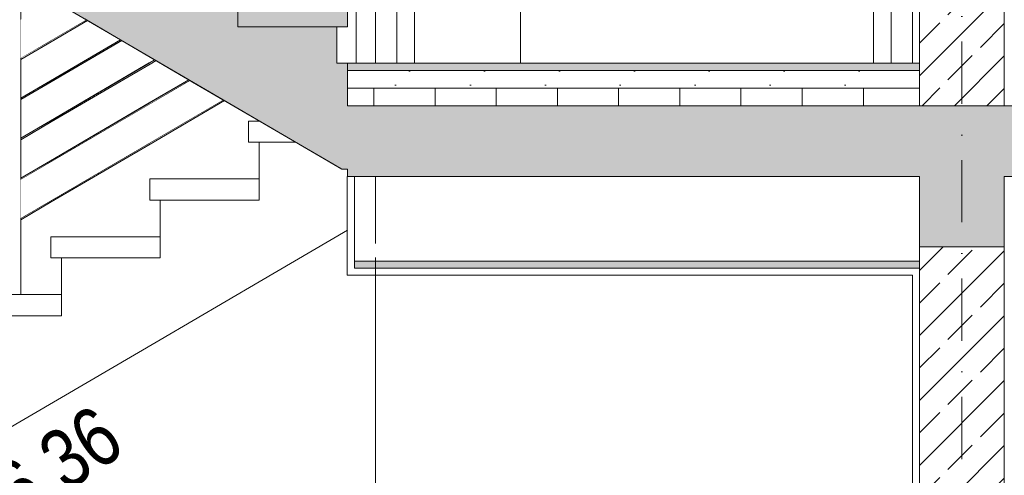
# Model space of a CAD drawing. Header units: millimetres. Extents: x -101298 to -58298, y 45839 to 66839.
# Tile 84 of 124: x -83015 to -80228, y 56103 to 57393. Entities that reach past the tile are written whole.
import ezdxf

# ---------------------------------------------------------------- set-up
doc = ezdxf.new("R2010")
doc.units = ezdxf.units.MM
doc.header["$MEASUREMENT"] = 0
doc.linetypes.add('Kropki i Kreski', pattern=[335.138881, 176.388884, -88.194442, 0, -70.555556])
doc.linetypes.add('Wipeout_Contour', pattern=[1000, 0, -1000])
for name, color, linetype in [('Nowe_Konstrukcja - Schody', 7, 'Continuous'), ('Nowe_Konstrukcja - Stropy', 7, 'Continuous'), ('Nowe_Konstrukcja - Ściany zew', 7, 'Continuous')]:
    doc.layers.add(name, color=color, linetype=linetype)
for name, color, linetype, lineweight, true_color in [('Nowe_Konstrukcja - Schody_Nr_pióra__101', 250, 'Continuous', 13, 0x333333), ('Nowe_Konstrukcja - Schody_Nr_pióra__116', 7, 'Continuous', 13, 0xcccccc), ('Nowe_Konstrukcja - Stropy_Nr_pióra__23', 7, 'Continuous', 13, 0x858585), ('Nowe_Konstrukcja - Stropy_Nr_pióra__81', 7, 'Continuous', 13, 0x6a6a6a)]:
    doc.layers.add(name, color=color, linetype=linetype, lineweight=lineweight, true_color=true_color)
for name, color, linetype, lineweight in [('Nowe_Konstrukcja - Schody_Nr_pióra__3', 7, 'Continuous', 13), ('Nowe_Konstrukcja - Stropy_Nr_pióra__21', 7, 'Continuous', 20), ('Nowe_Konstrukcja - Stropy_Nr_pióra__3', 7, 'Continuous', 13), ('Nowe_Konstrukcja - Ściany zew_Nr_pióra__3', 7, 'Continuous', 13), ('Nowe_Osie_Nr_pióra__3', 7, 'Continuous', 13), ('Nowe_Tabelka_Nr_pióra__3', 7, 'Continuous', 13)]:
    doc.layers.add(name, color=color, linetype=linetype, lineweight=lineweight)
doc.styles.add('STYL_AUTOMATYCZNY_2', font='arial.ttf', dxfattribs={"width": 0.8})
pattern_1 = [(45, (0, 0), (-91.92388, 91.92388), []), (45, (-45.96, 45.96), (-91.92388, 91.92388), [97.5, -32.5])]

msp = doc.modelspace()

# ---------------------------------------------------------------- hatches: boundary and pattern name
at = {"layer": 'Nowe_Konstrukcja - Schody_Nr_pióra__116', "linetype": 'Continuous', "lineweight": 13, "true_color": 0xcccccc}
msp.add_hatch(color=254, dxfattribs=at).paths.add_polyline_path([(-82397.3, 57373), (-82087.3, 57373), (-82087.3, 57433), (-82397.3, 57433)])
at = {"layer": 'Nowe_Konstrukcja - Stropy_Nr_pióra__23', "linetype": 'Continuous', "lineweight": 13, "true_color": 0x858585}
h = msp.add_hatch(dxfattribs=at)
h.set_pattern_fill('Beton_zbrojony_0001', color=252, style=0, pattern_type=2)
h.set_pattern_definition(pattern_1)
h.paths.add_polyline_path([(-80227.8, 60349.4), (-80467.8, 60349.4), (-80467.8, 57149.4), (-80227.8, 57149.4)])
at = {"layer": 'Nowe_Konstrukcja - Stropy_Nr_pióra__23', "linetype": 'Continuous', "lineweight": 0, "true_color": 0xe0e0e0}
for points in [[(-80467.8, 57269.4), (-82087.3, 57269.4), (-82087.3, 57249.4), (-80467.8, 57249.4)], [(-80467.8, 56709.4), (-82067.8, 56709.4), (-82067.8, 56689.4), (-80467.8, 56689.4)]]:
    msp.add_hatch(color=254, dxfattribs=at).paths.add_polyline_path(points)
at = {"layer": 'Nowe_Konstrukcja - Stropy_Nr_pióra__23', "linetype": 'Continuous', "lineweight": 13, "true_color": 0x858585}
h = msp.add_hatch(dxfattribs=at)
h.set_pattern_fill('Beton_lekki_0001', color=252, style=0, pattern_type=2)
h.set_pattern_definition([(0, (0, 0), (0, 389.7114), [24.375, -200.625]), (0, (112.5, 194.86), (0, 389.7114), [24.375, -200.625]), (60, (0, 0), (-337.5, 194.8557), [24.375, -200.625]), (60, (225, 0), (-337.5, 194.8557), [24.375, -200.625]), (120, (24.37, 0), (337.5, 194.8557), [24.375, -200.625]), (120, (249.38, 0), (337.5, 194.8557), [24.375, -200.625]), (0, (0, 37.5), (0, 75), [0, -75, 0, -112.5]), (45, (37.5, 37.5), (-53.03301, 53.03301), [0, -56.25, 0, -93.75])])
h.paths.add_polyline_path([(-80467.8, 57249.4), (-82087.3, 57249.4), (-82087.3, 57199.4), (-80467.8, 57199.4)])
h = msp.add_hatch(dxfattribs=at)
h.set_pattern_fill('Styropian_0001', color=252, style=0, pattern_type=2)
h.set_pattern_definition([(90, (0, 0), (-173.20508, 0), [100, -200]), (90, (-86.6, 150), (-173.20508, 0), [100, -200]), (150, (-4e-14, 100), (86.60254, 150), [100, -200]), (150, (-173.2, 100), (86.60254, 150), [100, -200]), (210, (0, 0), (-86.60254, 150), [100, -200]), (210, (-173.2, -7e-14), (-86.60254, 150), [100, -200])])
h.paths.add_polyline_path([(-80467.8, 57199.4), (-82087.3, 57199.4), (-82087.3, 57149.4), (-80467.8, 57149.4)])
h = msp.add_hatch(dxfattribs=at)
h.set_pattern_fill('Beton_zbrojony_0001', color=252, style=0, pattern_type=2)
h.set_pattern_definition(pattern_1)
h.paths.add_polyline_path([(-80227.8, 56749.4), (-80467.8, 56749.4), (-80467.8, 53549.7), (-80227.8, 53549.7)])

# ---------------------------------------------------------------- linework, layer by layer
at = {"layer": 'Nowe_Konstrukcja - Schody_Nr_pióra__101', "color": 250, "linetype": 'Continuous', "lineweight": 13, "true_color": 0x333333}
msp.add_line((-82062.3, 57269.4), (-82062.3, 57433), dxfattribs=at)
at = {"layer": 'Nowe_Konstrukcja - Schody_Nr_pióra__3', "color": 7, "linetype": 'Continuous', "lineweight": 13}
for p, q in [((-82087.3, 57373), (-82087.3, 57433)), ((-82117.3, 57269.4), (-82117.3, 57373)), ((-82117.3, 57373), (-82087.3, 57373)), ((-82117.3, 57269.4), (-82087.3, 57269.4)), ((-82087.3, 57268.4), (-82087.3, 57269.4)), ((-82110.8, 56974), (-82117.3, 56977.8)), ((-82103, 56969.4), (-82110.8, 56974)), ((-82103, 56969.4), (-82095.9, 56969.4)), ((-82095.9, 56969.4), (-82087.3, 56969.4)), ((-82337.3, 56650.5), (-82087.3, 56796.6))]:
    msp.add_line(p, q, dxfattribs=at)
at = {"layer": 'Nowe_Konstrukcja - Stropy_Nr_pióra__21', "color": 7, "linetype": 'Continuous', "lineweight": 20}
for p, q in [((-82087.3, 57249.4), (-82087.3, 57269.4)), ((-82087.3, 57199.4), (-82087.3, 57249.4)), ((-82087.3, 57149.4), (-82087.3, 57199.4))]:
    msp.add_line(p, q, dxfattribs=at)
at = {"layer": 'Nowe_Konstrukcja - Stropy_Nr_pióra__21', "color": 7, "linetype": 'Continuous', "lineweight": 20, "flags": 128}
for points in [[(-80227.8, 60349.4), (-80467.8, 60349.4), (-80467.8, 57149.4), (-80227.8, 57149.4)], [(-80227.8, 56749.4), (-80467.8, 56749.4), (-80467.8, 53549.7), (-80227.8, 53549.7)]]:
    msp.add_lwpolyline(points, close=True, dxfattribs=at)
at = {"layer": 'Nowe_Konstrukcja - Stropy_Nr_pióra__3', "color": 7, "linetype": 'Continuous', "lineweight": 13}
for p, q in [((-82087.3, 57249.4), (-80467.8, 57249.4)), ((-82087.3, 57249.4), (-80467.8, 57249.4)), ((-82087.3, 57199.4), (-80467.8, 57199.4)), ((-82087.3, 57199.4), (-80467.8, 57199.4)), ((-82087.3, 57149.4), (-70587.8, 57149.4)), ((-82087.3, 57149.4), (-70587.8, 57149.4)), ((-82067.8, 56709.4), (-80467.8, 56709.4)), ((-82067.8, 56709.4), (-80467.8, 56709.4)), ((-82067.8, 56689.4), (-80467.8, 56689.4)), ((-82067.8, 56689.4), (-80467.8, 56689.4))]:
    msp.add_line(p, q, dxfattribs=at)
at = {"layer": 'Nowe_Konstrukcja - Stropy_Nr_pióra__81', "color": 251, "linetype": 'Continuous', "lineweight": 13, "true_color": 0x6a6a6a}
msp.add_line((-82087.3, 57149.4), (-79957.8, 57149.4), dxfattribs=at)
msp.add_line((-82087.3, 57149.4), (-79957.8, 57149.4), dxfattribs=at)
at = {"layer": 'Nowe_Konstrukcja - Ściany zew_Nr_pióra__3', "color": 7, "linetype": 'Continuous', "lineweight": 13}
for p, q in [((-80467.8, 57149.4), (-80467.8, 60549.4)), ((-80467.8, 57269.4), (-80467.8, 60549.4)), ((-82007.8, 60269.4), (-82007.8, 57269.4)), ((-80487.8, 57269.4), (-80487.8, 60269.4)), ((-81947.8, 59319.4), (-81947.8, 57269.4)), ((-80547.8, 57269.4), (-80547.8, 59319.4)), ((-81897.8, 57469.4), (-81897.8, 57269.4)), ((-81597.8, 57269.4), (-81597.8, 57419.4)), ((-80597.8, 57419.4), (-80597.8, 57269.4)), ((-82117.3, 57269.4), (-80467.8, 57269.4)), ((-82007.8, 56949.4), (-82007.8, 56759.4)), ((-80487.8, 56949.4), (-80467.8, 56949.4)), ((-80467.8, 53549.4), (-80467.8, 56949.4)), ((-80467.8, 53669.4), (-80467.8, 56949.4)), ((-82007.8, 56719.4), (-82007.8, 53669.4)), ((-82087.8, 56669.4), (-80487.8, 56669.4)), ((-80487.8, 53669.4), (-80487.8, 56669.4))]:
    msp.add_line(p, q, dxfattribs=at)
at = {"layer": 'Nowe_Konstrukcja - Ściany zew_Nr_pióra__3', "color": 7, "linetype": 'Continuous', "lineweight": 13, "flags": 128}
for points in [[(-82087.8, 56669.4), (-82087.8, 56949.4)], [(-82067.8, 56689.4), (-82067.8, 56949.4)]]:
    msp.add_lwpolyline(points, dxfattribs=at)
at = {"layer": 'Nowe_Osie_Nr_pióra__3', "color": 7, "linetype": 'Kropki i Kreski', "lineweight": 13}
msp.add_line((-80347.8, 65376.6), (-80347.8, 49698), dxfattribs=at)

# ---------------------------------------------------------------- wipeouts: each hides what was drawn before it
at = {"color": 254, "linetype": 'Wipeout_Contour', "lineweight": 0, "ltscale": 403023.64705}
msp.add_wipeout([(-83062.3, 56614.9), (-83012.3, 56614.9), (-83012.3, 57500.8), (-83062.3, 57530)], dxfattribs=at).dxf.layer = 'Nowe_Konstrukcja - Schody'
at = {"color": 254, "linetype": 'Wipeout_Contour', "lineweight": 0, "ltscale": 400703.395718}
msp.add_wipeout([(-82336.3, 57105.8), (-82367.3, 57105.8), (-82367.3, 57045.8), (-82233.6, 57045.8)], dxfattribs=at).dxf.layer = 'Nowe_Konstrukcja - Schody'
at = {"color": 254, "linetype": 'Wipeout_Contour', "lineweight": 0, "ltscale": 401430.382615}
msp.add_wipeout([(-82927.3, 56718.5), (-82617.3, 56718.5), (-82617.3, 56778.5), (-82927.3, 56778.5)], dxfattribs=at).dxf.layer = 'Nowe_Konstrukcja - Schody'

# ---------------------------------------------------------------- next in the draw order: linework, layer by layer
at = {"layer": 'Nowe_Konstrukcja - Schody_Nr_pióra__3', "color": 7, "linetype": 'Continuous', "lineweight": 13}
for p, q in [((-82271.2, 57067.7), (-82397.3, 57141.4)), ((-82367.3, 57105.8), (-82336.3, 57105.8)), ((-82367.3, 57045.8), (-82367.3, 57105.8)), ((-82117.3, 56977.8), (-82271.2, 57067.7)), ((-82367.3, 57045.8), (-82337.3, 57045.8)), ((-82337.3, 57045.8), (-82233.6, 57045.8)), ((-82927.3, 56778.5), (-82617.3, 56778.5)), ((-82927.3, 56718.5), (-82927.3, 56778.5))]:
    msp.add_line(p, q, dxfattribs=at)

# ---------------------------------------------------------------- next in the draw order: wipeouts: each hides what was drawn before it
at = {"color": 254, "linetype": 'Wipeout_Contour', "lineweight": 0, "ltscale": 402321.904334}
msp.add_wipeout([(-83012.3, 56830.5), (-83012.3, 56828.8), (-82927.3, 56878.5), (-82928, 56879.7)], dxfattribs=at).dxf.layer = 'Nowe_Konstrukcja - Schody'
at = {"color": 254, "linetype": 'Wipeout_Contour', "lineweight": 0, "ltscale": 401985.710018}
msp.add_wipeout([(-83207.3, 56554.9), (-82897.3, 56554.9), (-82897.3, 56614.9), (-83207.3, 56614.9)], dxfattribs=at).dxf.layer = 'Nowe_Konstrukcja - Schody'

# ---------------------------------------------------------------- next in the draw order: linework, layer by layer
at = {"layer": 'Nowe_Konstrukcja - Schody_Nr_pióra__101', "color": 250, "linetype": 'Continuous', "lineweight": 13, "true_color": 0x333333}
msp.add_line((-83062.3, 56614.9), (-83012.3, 56614.9), dxfattribs=at)

# ---------------------------------------------------------------- next in the draw order: wipeouts: each hides what was drawn before it
at = {"color": 254, "linetype": 'Wipeout_Contour', "lineweight": 0, "ltscale": 402317.495593}
msp.add_wipeout([(-83012.3, 56828.8), (-83012.3, 56827.2), (-82926.5, 56877.3), (-82927.3, 56878.5)], dxfattribs=at).dxf.layer = 'Nowe_Konstrukcja - Schody'
at = {"color": 254, "linetype": 'Wipeout_Contour', "lineweight": 0, "ltscale": 502007.230413}
msp.add_wipeout([(-83177.3, 56159.6), (-82897.3, 56323.2), (-82897.3, 56554.9), (-83177.3, 56554.9), (-83177.3, 56391.2)], dxfattribs=at).dxf.layer = 'Nowe_Konstrukcja - Schody'

# ---------------------------------------------------------------- next in the draw order: texts
at = {"layer": 'Nowe_Tabelka_Nr_pióra__3', "color": 7, "linetype": 'Continuous', "lineweight": 13, "insert": (-82925.8, 55708), "char_height": 167.188, "attachment_point": 8, "rotation": 33.8952, "line_spacing_factor": 0.938208, "style": 'STYL_AUTOMATYCZNY_2'}
msp.add_mtext('\\A1;{\\pqc;\\fArial|b0|i0|c238|p0;\\W0.800000;11 x 16,36\\P\\pqc;\\fArial|b0|i0|c238|p0;\\W0.800000;28}', dxfattribs=at)

# ---------------------------------------------------------------- next in the draw order: wipeouts: each hides what was drawn before it
at = {"color": 254, "linetype": 'Wipeout_Contour', "lineweight": 0, "ltscale": 402314.379501}
msp.add_wipeout([(-83012.3, 56827.2), (-83012.3, 56826.5), (-82926.3, 56876.8), (-82926.5, 56877.3)], dxfattribs=at).dxf.layer = 'Nowe_Konstrukcja - Schody'
at = {"color": 254, "linetype": 'Wipeout_Contour', "lineweight": 0, "ltscale": 501310.686337}
msp.add_wipeout([(-82897.3, 56323.2), (-82617.3, 56486.8), (-82617.3, 56718.5), (-82897.3, 56718.5), (-82897.3, 56554.9)], dxfattribs=at).dxf.layer = 'Nowe_Konstrukcja - Schody'

# ---------------------------------------------------------------- next in the draw order: linework, layer by layer
at = {"layer": 'Nowe_Konstrukcja - Schody_Nr_pióra__3', "color": 7, "linetype": 'Continuous', "lineweight": 13}
for p, q in [((-82927.3, 56718.5), (-82897.3, 56718.5)), ((-82897.3, 56554.9), (-82897.3, 56718.5)), ((-82897.3, 56718.5), (-82617.3, 56718.5)), ((-82617.3, 56486.8), (-82337.3, 56650.5)), ((-83012.3, 56614.9), (-82897.3, 56614.9)), ((-83177.3, 56554.9), (-82897.3, 56554.9)), ((-82897.3, 56323.2), (-82617.3, 56486.8)), ((-83177.3, 56159.6), (-82897.3, 56323.2))]:
    msp.add_line(p, q, dxfattribs=at)

# ---------------------------------------------------------------- next in the draw order: wipeouts: each hides what was drawn before it
at = {"color": 254, "linetype": 'Wipeout_Contour', "lineweight": 0, "ltscale": 402325.023162}
msp.add_wipeout([(-83012.3, 56831.1), (-83012.3, 56830.5), (-82928, 56879.7), (-82928.3, 56880.2)], dxfattribs=at).dxf.layer = 'Nowe_Konstrukcja - Schody'

# ---------------------------------------------------------------- next in the draw order: wipeouts: each hides what was drawn before it
at = {"color": 254, "linetype": 'Wipeout_Contour', "lineweight": 0, "ltscale": 401962.343803}
msp.add_wipeout([(-82928, 56879.7), (-82927.3, 56878.5), (-82647.3, 57042.1), (-82648, 57043.3)], dxfattribs=at).dxf.layer = 'Nowe_Konstrukcja - Schody'

# ---------------------------------------------------------------- next in the draw order: wipeouts: each hides what was drawn before it
at = {"color": 254, "linetype": 'Wipeout_Contour', "lineweight": 0, "ltscale": 401957.22399}
msp.add_wipeout([(-82927.3, 56878.5), (-82926.5, 56877.3), (-82646.5, 57040.9), (-82647.3, 57042.1)], dxfattribs=at).dxf.layer = 'Nowe_Konstrukcja - Schody'

# ---------------------------------------------------------------- next in the draw order: wipeouts: each hides what was drawn before it
at = {"color": 254, "linetype": 'Wipeout_Contour', "lineweight": 0, "ltscale": 401953.603731}
msp.add_wipeout([(-82926.5, 56877.3), (-82926.3, 56876.8), (-82646.3, 57040.4), (-82646.5, 57040.9)], dxfattribs=at).dxf.layer = 'Nowe_Konstrukcja - Schody'

# ---------------------------------------------------------------- next in the draw order: wipeouts: each hides what was drawn before it
at = {"color": 254, "linetype": 'Wipeout_Contour', "lineweight": 0, "ltscale": 401965.964053}
msp.add_wipeout([(-82928.3, 56880.2), (-82928, 56879.7), (-82648, 57043.3), (-82648.3, 57043.9)], dxfattribs=at).dxf.layer = 'Nowe_Konstrukcja - Schody'

# ---------------------------------------------------------------- next in the draw order: linework, layer by layer
at = {"layer": 'Nowe_Konstrukcja - Schody_Nr_pióra__101', "color": 250, "linetype": 'Continuous', "lineweight": 13, "true_color": 0x333333}
for p, q in [((-83012.3, 56831.1), (-82928.3, 56880.2)), ((-83012.3, 56826.5), (-82926.3, 56876.8))]:
    msp.add_line(p, q, dxfattribs=at)

# ---------------------------------------------------------------- next in the draw order: wipeouts: each hides what was drawn before it
at = {"color": 254, "linetype": 'Wipeout_Contour', "lineweight": 0, "ltscale": 401481.161145}
msp.add_wipeout([(-82438.7, 57165.6), (-82648, 57043.3), (-82647.3, 57042.1), (-82437.3, 57164.8)], dxfattribs=at).dxf.layer = 'Nowe_Konstrukcja - Schody'
at = {"color": 254, "linetype": 'Wipeout_Contour', "lineweight": 0, "ltscale": 402578.330391}
msp.add_wipeout([(-83012.3, 56943.8), (-83012.3, 56942.1), (-82927.3, 56991.8), (-82928, 56993)], dxfattribs=at).dxf.layer = 'Nowe_Konstrukcja - Schody'
at = {"color": 254, "linetype": 'Wipeout_Contour', "lineweight": 0, "ltscale": 400878.483854}
msp.add_wipeout([(-82647.3, 56882.1), (-82337.3, 56882.1), (-82337.3, 56942.1), (-82647.3, 56942.1)], dxfattribs=at).dxf.layer = 'Nowe_Konstrukcja - Schody'

# ---------------------------------------------------------------- next in the draw order: linework, layer by layer
at = {"layer": 'Nowe_Konstrukcja - Schody_Nr_pióra__3', "color": 7, "linetype": 'Continuous', "lineweight": 13}
for p, q in [((-82337.3, 56882.1), (-82337.3, 57045.8)), ((-82647.3, 56942.1), (-82337.3, 56942.1)), ((-82647.3, 56882.1), (-82647.3, 56942.1)), ((-82647.3, 56882.1), (-82617.3, 56882.1)), ((-82617.3, 56718.5), (-82617.3, 56882.1)), ((-82617.3, 56882.1), (-82337.3, 56882.1))]:
    msp.add_line(p, q, dxfattribs=at)

# ---------------------------------------------------------------- next in the draw order: wipeouts: each hides what was drawn before it
at = {"color": 254, "linetype": 'Wipeout_Contour', "lineweight": 0, "ltscale": 401475.362797}
msp.add_wipeout([(-82437.3, 57164.8), (-82647.3, 57042.1), (-82646.5, 57040.9), (-82435.9, 57164)], dxfattribs=at).dxf.layer = 'Nowe_Konstrukcja - Schody'
at = {"color": 254, "linetype": 'Wipeout_Contour', "lineweight": 0, "ltscale": 402573.918019}
msp.add_wipeout([(-83012.3, 56942.1), (-83012.3, 56940.5), (-82926.5, 56990.6), (-82927.3, 56991.8)], dxfattribs=at).dxf.layer = 'Nowe_Konstrukcja - Schody'

# ---------------------------------------------------------------- next in the draw order: wipeouts: each hides what was drawn before it
at = {"color": 254, "linetype": 'Wipeout_Contour', "lineweight": 0, "ltscale": 401471.263212}
msp.add_wipeout([(-82435.9, 57164), (-82646.5, 57040.9), (-82646.3, 57040.4), (-82435.4, 57163.7)], dxfattribs=at).dxf.layer = 'Nowe_Konstrukcja - Schody'
at = {"color": 254, "linetype": 'Wipeout_Contour', "lineweight": 0, "ltscale": 402570.799354}
msp.add_wipeout([(-83012.3, 56940.5), (-83012.3, 56939.8), (-82926.3, 56990.1), (-82926.5, 56990.6)], dxfattribs=at).dxf.layer = 'Nowe_Konstrukcja - Schody'

# ---------------------------------------------------------------- next in the draw order: wipeouts: each hides what was drawn before it
at = {"color": 254, "linetype": 'Wipeout_Contour', "lineweight": 0, "ltscale": 401485.261642}
msp.add_wipeout([(-82439.3, 57166), (-82648.3, 57043.9), (-82648, 57043.3), (-82438.7, 57165.6)], dxfattribs=at).dxf.layer = 'Nowe_Konstrukcja - Schody'
at = {"color": 254, "linetype": 'Wipeout_Contour', "lineweight": 0, "ltscale": 402581.45178}
msp.add_wipeout([(-83012.3, 56944.5), (-83012.3, 56943.8), (-82928, 56993), (-82928.3, 56993.6)], dxfattribs=at).dxf.layer = 'Nowe_Konstrukcja - Schody'

# ---------------------------------------------------------------- next in the draw order: wipeouts: each hides what was drawn before it
at = {"color": 254, "linetype": 'Wipeout_Contour', "lineweight": 0, "ltscale": 402219.479785}
msp.add_wipeout([(-82928, 56993), (-82927.3, 56991.8), (-82647.3, 57155.5), (-82648, 57156.7)], dxfattribs=at).dxf.layer = 'Nowe_Konstrukcja - Schody'

# ---------------------------------------------------------------- next in the draw order: wipeouts: each hides what was drawn before it
at = {"color": 254, "linetype": 'Wipeout_Contour', "lineweight": 0, "ltscale": 402214.357741}
msp.add_wipeout([(-82927.3, 56991.8), (-82926.5, 56990.6), (-82646.5, 57154.2), (-82647.3, 57155.5)], dxfattribs=at).dxf.layer = 'Nowe_Konstrukcja - Schody'

# ---------------------------------------------------------------- next in the draw order: wipeouts: each hides what was drawn before it
at = {"color": 254, "linetype": 'Wipeout_Contour', "lineweight": 0, "ltscale": 402210.735903}
msp.add_wipeout([(-82926.5, 56990.6), (-82926.3, 56990.1), (-82646.3, 57153.7), (-82646.5, 57154.2)], dxfattribs=at).dxf.layer = 'Nowe_Konstrukcja - Schody'

# ---------------------------------------------------------------- next in the draw order: wipeouts: each hides what was drawn before it
at = {"color": 254, "linetype": 'Wipeout_Contour', "lineweight": 0, "ltscale": 402223.101613}
msp.add_wipeout([(-82928.3, 56993.6), (-82928, 56993), (-82648, 57156.7), (-82648.3, 57157.2)], dxfattribs=at).dxf.layer = 'Nowe_Konstrukcja - Schody'

# ---------------------------------------------------------------- next in the draw order: linework, layer by layer
at = {"layer": 'Nowe_Konstrukcja - Schody_Nr_pióra__101', "color": 250, "linetype": 'Continuous', "lineweight": 13, "true_color": 0x333333}
for p, q in [((-83012.3, 56944.5), (-82928.3, 56993.6)), ((-83012.3, 56939.8), (-82926.3, 56990.1))]:
    msp.add_line(p, q, dxfattribs=at)

# ---------------------------------------------------------------- next in the draw order: wipeouts: each hides what was drawn before it
at = {"color": 254, "linetype": 'Wipeout_Contour', "lineweight": 0, "ltscale": 401833.944841}
msp.add_wipeout([(-82535.7, 57222.3), (-82648, 57156.7), (-82647.3, 57155.5), (-82534.3, 57221.5)], dxfattribs=at).dxf.layer = 'Nowe_Konstrukcja - Schody'
at = {"color": 254, "linetype": 'Wipeout_Contour', "lineweight": 0, "ltscale": 402835.103373}
msp.add_wipeout([(-83012.3, 57057.1), (-83012.3, 57055.5), (-82927.3, 57105.2), (-82928, 57106.4)], dxfattribs=at).dxf.layer = 'Nowe_Konstrukcja - Schody'

# ---------------------------------------------------------------- next in the draw order: wipeouts: each hides what was drawn before it
at = {"color": 254, "linetype": 'Wipeout_Contour', "lineweight": 0, "ltscale": 401828.145386}
msp.add_wipeout([(-82534.3, 57221.5), (-82647.3, 57155.5), (-82646.5, 57154.2), (-82532.9, 57220.7)], dxfattribs=at).dxf.layer = 'Nowe_Konstrukcja - Schody'
at = {"color": 254, "linetype": 'Wipeout_Contour', "lineweight": 0, "ltscale": 402830.687387}
msp.add_wipeout([(-83012.3, 57055.5), (-83012.3, 57053.8), (-82926.5, 57103.9), (-82927.3, 57105.2)], dxfattribs=at).dxf.layer = 'Nowe_Konstrukcja - Schody'

# ---------------------------------------------------------------- next in the draw order: wipeouts: each hides what was drawn before it
at = {"color": 254, "linetype": 'Wipeout_Contour', "lineweight": 0, "ltscale": 401824.045446}
msp.add_wipeout([(-82532.9, 57220.7), (-82646.5, 57154.2), (-82646.3, 57153.7), (-82532.3, 57220.3)], dxfattribs=at).dxf.layer = 'Nowe_Konstrukcja - Schody'
at = {"color": 254, "linetype": 'Wipeout_Contour', "lineweight": 0, "ltscale": 402827.566147}
msp.add_wipeout([(-83012.3, 57053.8), (-83012.3, 57053.2), (-82926.3, 57103.4), (-82926.5, 57103.9)], dxfattribs=at).dxf.layer = 'Nowe_Konstrukcja - Schody'

# ---------------------------------------------------------------- next in the draw order: linework, layer by layer
at = {"layer": 'Nowe_Konstrukcja - Schody_Nr_pióra__101', "color": 250, "linetype": 'Continuous', "lineweight": 13, "true_color": 0x333333}
msp.add_line((-82926.3, 56876.8), (-82646.3, 57040.4), dxfattribs=at)

# ---------------------------------------------------------------- next in the draw order: wipeouts: each hides what was drawn before it
at = {"color": 254, "linetype": 'Wipeout_Contour', "lineweight": 0, "ltscale": 401838.046587}
msp.add_wipeout([(-82536.3, 57222.6), (-82648.3, 57157.2), (-82648, 57156.7), (-82535.7, 57222.3)], dxfattribs=at).dxf.layer = 'Nowe_Konstrukcja - Schody'
at = {"color": 254, "linetype": 'Wipeout_Contour', "lineweight": 0, "ltscale": 402838.227316}
msp.add_wipeout([(-83012.3, 57057.8), (-83012.3, 57057.1), (-82928, 57106.4), (-82928.3, 57106.9)], dxfattribs=at).dxf.layer = 'Nowe_Konstrukcja - Schody'

# ---------------------------------------------------------------- next in the draw order: linework, layer by layer
at = {"layer": 'Nowe_Konstrukcja - Schody_Nr_pióra__101', "color": 250, "linetype": 'Continuous', "lineweight": 13, "true_color": 0x333333}
msp.add_line((-82928.3, 56880.2), (-82648.3, 57043.9), dxfattribs=at)

# ---------------------------------------------------------------- next in the draw order: wipeouts: each hides what was drawn before it
at = {"color": 254, "linetype": 'Wipeout_Contour', "lineweight": 0, "ltscale": 402476.962102}
msp.add_wipeout([(-82928, 57106.4), (-82927.3, 57105.2), (-82647.3, 57268.8), (-82648, 57270)], dxfattribs=at).dxf.layer = 'Nowe_Konstrukcja - Schody'

# ---------------------------------------------------------------- next in the draw order: wipeouts: each hides what was drawn before it
at = {"color": 254, "linetype": 'Wipeout_Contour', "lineweight": 0, "ltscale": 402471.837833}
msp.add_wipeout([(-82927.3, 57105.2), (-82926.5, 57103.9), (-82646.5, 57267.6), (-82647.3, 57268.8)], dxfattribs=at).dxf.layer = 'Nowe_Konstrukcja - Schody'

# ---------------------------------------------------------------- next in the draw order: wipeouts: each hides what was drawn before it
at = {"color": 254, "linetype": 'Wipeout_Contour', "lineweight": 0, "ltscale": 402468.214423}
msp.add_wipeout([(-82926.5, 57103.9), (-82926.3, 57103.4), (-82646.3, 57267.1), (-82646.5, 57267.6)], dxfattribs=at).dxf.layer = 'Nowe_Konstrukcja - Schody'

# ---------------------------------------------------------------- next in the draw order: wipeouts: each hides what was drawn before it
at = {"color": 254, "linetype": 'Wipeout_Contour', "lineweight": 0, "ltscale": 402480.585503}
msp.add_wipeout([(-82928.3, 57106.9), (-82928, 57106.4), (-82648, 57270), (-82648.3, 57270.5)], dxfattribs=at).dxf.layer = 'Nowe_Konstrukcja - Schody'

# ---------------------------------------------------------------- next in the draw order: linework, layer by layer
at = {"layer": 'Nowe_Konstrukcja - Schody_Nr_pióra__101', "color": 250, "linetype": 'Continuous', "lineweight": 13, "true_color": 0x333333}
for p, q in [((-82648.3, 57157.2), (-82536.3, 57222.6)), ((-82646.3, 57153.7), (-82532.3, 57220.3)), ((-82648.3, 57043.9), (-82439.3, 57166)), ((-82646.3, 57040.4), (-82435.4, 57163.7)), ((-83012.3, 57057.8), (-82928.3, 57106.9)), ((-83012.3, 57053.2), (-82926.3, 57103.4))]:
    msp.add_line(p, q, dxfattribs=at)

# ---------------------------------------------------------------- next in the draw order: wipeouts: each hides what was drawn before it
at = {"color": 254, "linetype": 'Wipeout_Contour', "lineweight": 0, "ltscale": 402186.893982}
msp.add_wipeout([(-82648, 57270), (-82647.3, 57268.8), (-82631.3, 57278.1), (-82632.7, 57279)], dxfattribs=at).dxf.layer = 'Nowe_Konstrukcja - Schody'
at = {"color": 254, "linetype": 'Wipeout_Contour', "lineweight": 0, "ltscale": 403092.222625}
msp.add_wipeout([(-83012.3, 57170.5), (-83012.3, 57168.8), (-82927.3, 57218.5), (-82928, 57219.7)], dxfattribs=at).dxf.layer = 'Nowe_Konstrukcja - Schody'

# ---------------------------------------------------------------- next in the draw order: wipeouts: each hides what was drawn before it
at = {"color": 254, "linetype": 'Wipeout_Contour', "lineweight": 0, "ltscale": 402181.09387}
msp.add_wipeout([(-82647.3, 57268.8), (-82646.5, 57267.6), (-82629.9, 57277.3), (-82631.3, 57278.1)], dxfattribs=at).dxf.layer = 'Nowe_Konstrukcja - Schody'
at = {"color": 254, "linetype": 'Wipeout_Contour', "lineweight": 0, "ltscale": 403087.803025}
msp.add_wipeout([(-83012.3, 57168.8), (-83012.3, 57167.2), (-82926.5, 57217.3), (-82927.3, 57218.5)], dxfattribs=at).dxf.layer = 'Nowe_Konstrukcja - Schody'

# ---------------------------------------------------------------- next in the draw order: wipeouts: each hides what was drawn before it
at = {"color": 254, "linetype": 'Wipeout_Contour', "lineweight": 0, "ltscale": 402176.99876}
msp.add_wipeout([(-82646.5, 57267.6), (-82646.3, 57267.1), (-82629.3, 57277), (-82629.9, 57277.3)], dxfattribs=at).dxf.layer = 'Nowe_Konstrukcja - Schody'
at = {"color": 254, "linetype": 'Wipeout_Contour', "lineweight": 0, "ltscale": 403084.679232}
msp.add_wipeout([(-83012.3, 57167.2), (-83012.3, 57166.5), (-82926.3, 57216.8), (-82926.5, 57217.3)], dxfattribs=at).dxf.layer = 'Nowe_Konstrukcja - Schody'

# ---------------------------------------------------------------- next in the draw order: linework, layer by layer
at = {"layer": 'Nowe_Konstrukcja - Schody_Nr_pióra__101', "color": 250, "linetype": 'Continuous', "lineweight": 13, "true_color": 0x333333}
msp.add_line((-82926.3, 56990.1), (-82646.3, 57153.7), dxfattribs=at)

# ---------------------------------------------------------------- next in the draw order: wipeouts: each hides what was drawn before it
at = {"color": 254, "linetype": 'Wipeout_Contour', "lineweight": 0, "ltscale": 402191.002135}
msp.add_wipeout([(-82648.3, 57270.5), (-82648, 57270), (-82632.7, 57279), (-82633.2, 57279.3)], dxfattribs=at).dxf.layer = 'Nowe_Konstrukcja - Schody'
at = {"color": 254, "linetype": 'Wipeout_Contour', "lineweight": 0, "ltscale": 403095.349125}
msp.add_wipeout([(-83012.3, 57171.1), (-83012.3, 57170.5), (-82928, 57219.7), (-82928.3, 57220.2)], dxfattribs=at).dxf.layer = 'Nowe_Konstrukcja - Schody'

# ---------------------------------------------------------------- next in the draw order: linework, layer by layer
at = {"layer": 'Nowe_Konstrukcja - Schody_Nr_pióra__101', "color": 250, "linetype": 'Continuous', "lineweight": 13, "true_color": 0x333333}
for p, q in [((-82648.3, 57270.5), (-82633.2, 57279.3)), ((-82646.3, 57267.1), (-82629.3, 57277)), ((-82928.3, 56993.6), (-82648.3, 57157.2))]:
    msp.add_line(p, q, dxfattribs=at)

# ---------------------------------------------------------------- next in the draw order: wipeouts: each hides what was drawn before it
at = {"color": 254, "linetype": 'Wipeout_Contour', "lineweight": 0, "ltscale": 402814.242536}
msp.add_wipeout([(-82729.6, 57335.6), (-82928, 57219.7), (-82927.3, 57218.5), (-82728.2, 57334.8)], dxfattribs=at).dxf.layer = 'Nowe_Konstrukcja - Schody'

# ---------------------------------------------------------------- next in the draw order: wipeouts: each hides what was drawn before it
at = {"color": 254, "linetype": 'Wipeout_Contour', "lineweight": 0, "ltscale": 402808.444325}
msp.add_wipeout([(-82728.2, 57334.8), (-82927.3, 57218.5), (-82926.5, 57217.3), (-82726.8, 57334)], dxfattribs=at).dxf.layer = 'Nowe_Konstrukcja - Schody'

# ---------------------------------------------------------------- next in the draw order: wipeouts: each hides what was drawn before it
at = {"color": 254, "linetype": 'Wipeout_Contour', "lineweight": 0, "ltscale": 402804.344875}
msp.add_wipeout([(-82726.8, 57334), (-82926.5, 57217.3), (-82926.3, 57216.8), (-82726.2, 57333.7)], dxfattribs=at).dxf.layer = 'Nowe_Konstrukcja - Schody'

# ---------------------------------------------------------------- next in the draw order: wipeouts: each hides what was drawn before it
at = {"color": 254, "linetype": 'Wipeout_Contour', "lineweight": 0, "ltscale": 402818.342955}
msp.add_wipeout([(-82730.2, 57336), (-82928.3, 57220.2), (-82928, 57219.7), (-82729.6, 57335.6)], dxfattribs=at).dxf.layer = 'Nowe_Konstrukcja - Schody'

# ---------------------------------------------------------------- next in the draw order: linework, layer by layer
at = {"layer": 'Nowe_Konstrukcja - Schody_Nr_pióra__101', "color": 250, "linetype": 'Continuous', "lineweight": 13, "true_color": 0x333333}
for p, q in [((-83012.3, 57171.1), (-82928.3, 57220.2)), ((-83012.3, 57166.5), (-82926.3, 57216.8))]:
    msp.add_line(p, q, dxfattribs=at)

# ---------------------------------------------------------------- next in the draw order: wipeouts: each hides what was drawn before it
at = {"color": 254, "linetype": 'Wipeout_Contour', "lineweight": 0, "ltscale": 403349.687492}
msp.add_wipeout([(-83012.3, 57283.8), (-83012.3, 57282.1), (-82927.3, 57331.8), (-82928, 57333)], dxfattribs=at).dxf.layer = 'Nowe_Konstrukcja - Schody'

# ---------------------------------------------------------------- next in the draw order: wipeouts: each hides what was drawn before it
at = {"color": 254, "linetype": 'Wipeout_Contour', "lineweight": 0, "ltscale": 403345.264288}
msp.add_wipeout([(-83012.3, 57282.1), (-83012.3, 57280.5), (-82926.5, 57330.6), (-82927.3, 57331.8)], dxfattribs=at).dxf.layer = 'Nowe_Konstrukcja - Schody'

# ---------------------------------------------------------------- next in the draw order: wipeouts: each hides what was drawn before it
at = {"color": 254, "linetype": 'Wipeout_Contour', "lineweight": 0, "ltscale": 403342.13794}
msp.add_wipeout([(-83012.3, 57280.5), (-83012.3, 57279.8), (-82926.3, 57330.1), (-82926.5, 57330.6)], dxfattribs=at).dxf.layer = 'Nowe_Konstrukcja - Schody'

# ---------------------------------------------------------------- next in the draw order: linework, layer by layer
at = {"layer": 'Nowe_Konstrukcja - Schody_Nr_pióra__101', "color": 250, "linetype": 'Continuous', "lineweight": 13, "true_color": 0x333333}
msp.add_line((-82926.3, 57103.4), (-82646.3, 57267.1), dxfattribs=at)

# ---------------------------------------------------------------- next in the draw order: wipeouts: each hides what was drawn before it
at = {"color": 254, "linetype": 'Wipeout_Contour', "lineweight": 0, "ltscale": 403352.816527}
msp.add_wipeout([(-83012.3, 57284.5), (-83012.3, 57283.8), (-82928, 57333), (-82928.3, 57333.6)], dxfattribs=at).dxf.layer = 'Nowe_Konstrukcja - Schody'

# ---------------------------------------------------------------- next in the draw order: linework, layer by layer
at = {"layer": 'Nowe_Konstrukcja - Schody_Nr_pióra__101', "color": 250, "linetype": 'Continuous', "lineweight": 13, "true_color": 0x333333}
for p, q in [((-83012.3, 56614.9), (-83012.3, 57500.8)), ((-82928.3, 57106.9), (-82648.3, 57270.5))]:
    msp.add_line(p, q, dxfattribs=at)

# ---------------------------------------------------------------- next in the draw order: wipeouts: each hides what was drawn before it
at = {"color": 254, "linetype": 'Wipeout_Contour', "lineweight": 0, "ltscale": 403167.002403}
msp.add_wipeout([(-82826.6, 57392.3), (-82928, 57333), (-82927.3, 57331.8), (-82825.2, 57391.5)], dxfattribs=at).dxf.layer = 'Nowe_Konstrukcja - Schody'

# ---------------------------------------------------------------- next in the draw order: wipeouts: each hides what was drawn before it
at = {"color": 254, "linetype": 'Wipeout_Contour', "lineweight": 0, "ltscale": 403161.20309}
msp.add_wipeout([(-82825.2, 57391.5), (-82927.3, 57331.8), (-82926.5, 57330.6), (-82823.8, 57390.7)], dxfattribs=at).dxf.layer = 'Nowe_Konstrukcja - Schody'

# ---------------------------------------------------------------- next in the draw order: wipeouts: each hides what was drawn before it
at = {"color": 254, "linetype": 'Wipeout_Contour', "lineweight": 0, "ltscale": 403157.103358}
msp.add_wipeout([(-82823.8, 57390.7), (-82926.5, 57330.6), (-82926.3, 57330.1), (-82823.2, 57390.3)], dxfattribs=at).dxf.layer = 'Nowe_Konstrukcja - Schody'

# ---------------------------------------------------------------- next in the draw order: wipeouts: each hides what was drawn before it
at = {"color": 254, "linetype": 'Wipeout_Contour', "lineweight": 0, "ltscale": 403171.10413}
msp.add_wipeout([(-82827.2, 57392.6), (-82928.3, 57333.6), (-82928, 57333), (-82826.6, 57392.3)], dxfattribs=at).dxf.layer = 'Nowe_Konstrukcja - Schody'

# ---------------------------------------------------------------- next in the draw order: linework, layer by layer
at = {"layer": 'Nowe_Konstrukcja - Schody_Nr_pióra__101', "color": 250, "linetype": 'Continuous', "lineweight": 13, "true_color": 0x333333}
for p, q in [((-82928.3, 57333.6), (-82827.2, 57392.6)), ((-82926.3, 57330.1), (-82823.2, 57390.3)), ((-83012.3, 57284.5), (-82928.3, 57333.6)), ((-83012.3, 57279.8), (-82926.3, 57330.1)), ((-82928.3, 57220.2), (-82730.2, 57336)), ((-82926.3, 57216.8), (-82726.2, 57333.7))]:
    msp.add_line(p, q, dxfattribs=at)

# ---------------------------------------------------------------- next in the draw order: wipeouts: each hides what was drawn before it
at = {"color": 254, "linetype": 'Wipeout_Contour', "lineweight": 0, "ltscale": 502437.097449}
msp.add_wipeout([(-83012.3, 56831.1), (-82648.3, 57043.9), (-82439.3, 57166), (-82532.3, 57220.3), (-83012.3, 56939.8)], dxfattribs=at).dxf.layer = 'Nowe_Konstrukcja - Stropy'
at = {"color": 254, "linetype": 'Wipeout_Contour', "lineweight": 0, "ltscale": 403423.680565}
msp.add_wipeout([(-82920.2, 57447), (-83012.3, 57393.2), (-83012.3, 57284.5), (-82827.2, 57392.6)], dxfattribs=at).dxf.layer = 'Nowe_Konstrukcja - Ściany zew'

# ---------------------------------------------------------------- next in the draw order: hatches: boundary and pattern name
at = {"layer": 'Nowe_Konstrukcja - Stropy_Nr_pióra__23', "linetype": 'Continuous', "lineweight": 13, "true_color": 0x858585}
h = msp.add_hatch(dxfattribs=at)
h.set_pattern_fill('Beton_zbrojony_0001', color=252, style=0, pattern_type=2)
h.set_pattern_definition(pattern_1)
h.paths.add_polyline_path([(-86767.8, 59009.4), (-86767.8, 58709.1), (-86527.8, 58709.1), (-86527.8, 58809.4), (-86487.3, 58809.4), (-85251.4, 58809.4), (-82656.8, 57293.1), (-82103, 56969.4), (-82087.3, 56969.4), (-82087.3, 56949.4), (-80467.8, 56949.4), (-80467.8, 56749.4), (-80227.8, 56749.4), (-80227.8, 56949.4), (-75032.1, 56949.4), (-70587.8, 56949.4), (-70587.8, 56749.6), (-70587.8, 56749.4), (-70447.8, 56749.4), (-70386.7, 56749.4), (-70327.8, 56749.4), (-70327.8, 57149.4), (-70327.8, 58169.4), (-70587.8, 58169.4), (-70587.8, 57149.4), (-75032.1, 57149.4), (-80347.8, 57149.4), (-82087.3, 57149.4), (-82087.3, 57269.4), (-82117.3, 57269.4), (-82117.3, 57373), (-82397.3, 57373), (-82397.3, 57433), (-82397.3, 57536.7), (-82677.3, 57536.7), (-82677.3, 57596.7), (-82677.3, 57700.3), (-82957.3, 57700.3), (-82957.3, 57864), (-83237.3, 57864), (-83237.3, 57924), (-83237.3, 58027.6), (-83342, 58027.6), (-83517.3, 58027.6), (-83517.3, 58087.6), (-83517.3, 58191.2), (-83797.3, 58191.2), (-83797.3, 58251.2), (-83797.3, 58354.9), (-84077.3, 58354.9), (-84077.3, 58414.9), (-84077.3, 58518.5), (-84357.3, 58518.5), (-84357.3, 58578.5), (-84357.3, 58682.1), (-84637.3, 58682.1), (-84637.3, 58742.1), (-84637.3, 58845.8), (-84917.3, 58845.8), (-84917.3, 59009.4), (-86527.8, 59009.4)])

# ---------------------------------------------------------------- next in the draw order: linework, layer by layer
at = {"layer": 'Nowe_Konstrukcja - Schody_Nr_pióra__3', "color": 7, "linetype": 'Continuous', "lineweight": 13}
for p, q in [((-82677.3, 57305), (-82831.2, 57395)), ((-82551.2, 57231.4), (-82677.3, 57305)), ((-82397.3, 57141.4), (-82551.2, 57231.4))]:
    msp.add_line(p, q, dxfattribs=at)
at = {"layer": 'Nowe_Konstrukcja - Stropy_Nr_pióra__21', "color": 7, "linetype": 'Continuous', "lineweight": 20, "flags": 128}
for points in [[(-86767.8, 58709.1), (-86527.8, 58709.1), (-86527.8, 58809.4), (-86487.3, 58809.4), (-85251.4, 58809.4), (-82656.8, 57293.1), (-82103, 56969.4), (-82087.3, 56969.4), (-82087.3, 56949.4), (-80467.8, 56949.4), (-80467.8, 56749.4), (-80227.8, 56749.4), (-80227.8, 56949.4), (-75032.1, 56949.4)], [(-75032.1, 57149.4), (-80347.8, 57149.4), (-82087.3, 57149.4), (-82087.3, 57269.4), (-82117.3, 57269.4), (-82117.3, 57373), (-82397.3, 57373), (-82397.3, 57433), (-82397.3, 57536.7), (-82677.3, 57536.7), (-82677.3, 57596.7), (-82677.3, 57700.3), (-82957.3, 57700.3), (-82957.3, 57864), (-83237.3, 57864)]]:
    msp.add_lwpolyline(points, dxfattribs=at)

doc.saveas('drawing.dxf')
